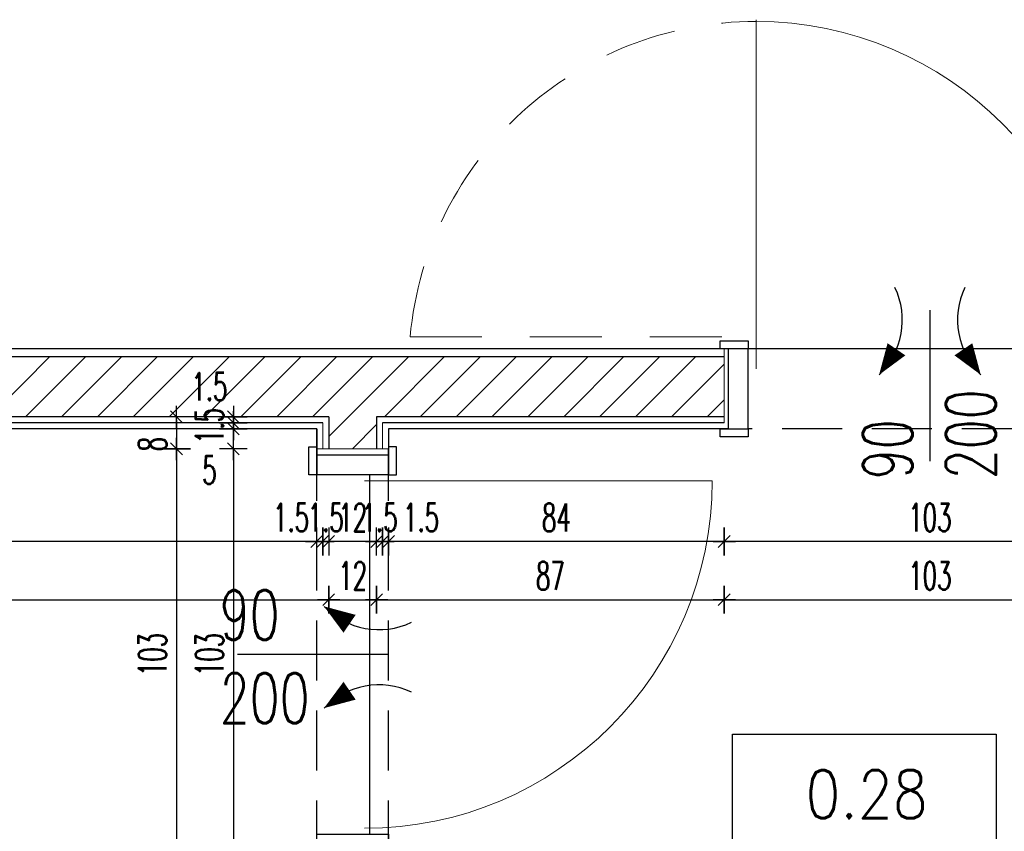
# Model space of a CAD drawing. Header units: centimetres. Extents: x -15121 to 30567, y -60641 to 0.
# Tile 37 of 256: x 2481 to 2728, y -25262 to -25059. Entities that reach past the tile are written whole.
import ezdxf
from ezdxf.enums import TextEntityAlignment as Align

# ---------------------------------------------------------------- set-up
doc = ezdxf.new("R2010")
doc.units = ezdxf.units.CM
doc.header["$LTSCALE"] = 60
doc.linetypes.add('( Dashed )', pattern=[0.75, 0.5, -0.25])
doc.linetypes.add('DP', pattern=[0.5, 0.3, -0.2])
for name, color, linetype in [('A-----SZ', 8, 'Continuous'), ('AIKA podłoga wc pod meble', 8, 'Continuous'), ('AIKA TYNK', 5, 'Continuous'), ('AIKA widokowe', 7, 'Continuous'), ('AIKA wymiarowanie wc rzut', 7, 'Continuous'), ('AIKA ŚCIANA', 8, 'Continuous'), ('F-BIL', 1, 'Continuous'), ('F-BIL-OP', 3, 'Continuous'), ('F-BIL-TA', 1, 'Continuous')]:
    doc.layers.add(name, color=color, linetype=linetype)
doc.layers.add('opisy', color=1, linetype='Continuous', lineweight=15)
doc.styles.add('RomanS', font='romans.shx')
doc.styles.add('SIMPLEX', font='simplex', dxfattribs={"width": 0.85})
doc.styles.add('wymiar', font='txt.shx', dxfattribs={"width": 0.6})
doc.dimstyles.new('Dwudziestka', dxfattribs={"dimtxt": 7, "dimasz": 0.7, "dimexe": 5, "dimexo": 0, "dimgap": 2.5, "dimtad": 1, "dimtoh": 1, "dimdec": 3, "dimrnd": 0.5, "dimdsep": 46, "dimtxsty": 'wymiar', "dimblk": 'znacznik', "dimcen": 0, "dimdle": 5, "dimse1": 1, "dimse2": 1, "dimclrd": 256, "dimclre": 256, "dimclrt": 256, "dimadec": 0, "dimazin": 0, "dimtfac": 0.4, "dimtdec": 3, "dimtix": 1, "dimtofl": 0, "dimtmove": 2, "dimatfit": 3, "dimldrblk": 'znacznik', "dimfxl": 1, "dimtolj": 1, "dimarcsym": 0})

# ---------------------------------------------------------------- blocks, each defined once
blk = doc.blocks.new('DYBY-BL5')
at = {"layer": 'F-BIL-TA', "color": 1}
blk.add_line((0, 45), (110, 45), dxfattribs=at)
blk.add_lwpolyline([(0, 0), (0, 90), (110, 90), (110, 0)], close=True, dxfattribs=at)
at = {"layer": 'F-BIL-OP', "style": 'SIMPLEX', "width": 0.85}
blk.add_attdef('NR', text='', height=20, dxfattribs=at).set_placement((56, 55), align=Align.CENTER)
at = {"layer": 'F-BIL-OP', "color": 2, "style": 'SIMPLEX', "width": 0.85, "flags": 1}
for tag, p in [('NAZWA', (119, 55)), ('POSADZKA', (119, 12)), ('GRUPA', (119, -27)), ('RODZAJ', (119, -72))]:
    blk.add_attdef(tag, p, '', height=19, dxfattribs=at)
at = {"layer": 'F-BIL-OP', "color": 2, "style": 'SIMPLEX', "width": 0.85}
blk.add_attdef('POW.', text='', height=20, dxfattribs=at).set_placement((56, 12), align=Align.CENTER)
at = {"layer": 'F-BIL-OP', "color": 2, "style": 'SIMPLEX', "width": 0.85, "flags": 1}
blk.add_attdef('POWH.', text='', height=20, dxfattribs=at).set_placement((56, -27), align=Align.CENTER)
blk = doc.blocks.new('znacznik')
at = {"color": 0}
for points in [[(0, -5), (0, 5)], [(-4, 0), (4, 0)]]:
    blk.add_lwpolyline(points, dxfattribs=at)
at = {"color": 1}
blk.add_lwpolyline([(-2.12, -2.12), (2.12, 2.12)], dxfattribs=at)
blk = doc.blocks.new('*D5781')
at = {"layer": 'AIKA wymiarowanie wc rzut', "lineweight": -2, "transparency": 16777216}
for p, q in [((2534.77, -25158), (2534.77, -25157.3)), ((2534.77, -25160.9), (2534.77, -25161.6))]:
    blk.add_line(p, q, dxfattribs=at)
at = {"layer": 'Defpoints', "color": 0, "transparency": 16777216}
for p in [(2545.63, -25158.7), (2534.77, -25160.2), (2545.63, -25160.2)]:
    blk.add_point(p, dxfattribs=at)
at = {"layer": 'AIKA wymiarowanie wc rzut', "lineweight": -2, "transparency": 16777216, "xscale": 0.7, "yscale": 0.7, "zscale": 0.7}
for p, rotation in [((2534.77, -25158.7), 270), ((2534.77, -25160.2), 90)]:
    blk.add_blockref('znacznik', p, dxfattribs=dict(at, rotation=rotation))
at = {"layer": 'AIKA wymiarowanie wc rzut', "transparency": 16777216, "insert": (2528.77, -25151.13), "char_height": 7, "attachment_point": 5, "style": 'wymiar'}
blk.add_mtext('\\A1;1.5', dxfattribs=at)
blk = doc.blocks.new('*D5782')
at = {"layer": 'AIKA wymiarowanie wc rzut', "lineweight": -2, "transparency": 16777216}
for p, q in [((2534.77, -25159.5), (2534.77, -25158.8)), ((2534.77, -25162.4), (2534.77, -25163.1))]:
    blk.add_line(p, q, dxfattribs=at)
at = {"layer": 'Defpoints', "color": 0, "transparency": 16777216}
for p in [(2534.77, -25161.7), (2545.63, -25160.2), (2555.64, -25161.7)]:
    blk.add_point(p, dxfattribs=at)
at = {"layer": 'AIKA wymiarowanie wc rzut', "lineweight": -2, "transparency": 16777216, "xscale": 0.7, "yscale": 0.7, "zscale": 0.7}
for p, rotation in [((2534.77, -25160.2), 270), ((2534.77, -25161.7), 90)]:
    blk.add_blockref('znacznik', p, dxfattribs=dict(at, rotation=rotation))
at = {"layer": 'AIKA wymiarowanie wc rzut', "transparency": 16777216, "insert": (2528.77, -25160.95), "char_height": 7, "attachment_point": 5, "rotation": 90, "style": 'wymiar'}
blk.add_mtext('\\A1;1.5', dxfattribs=at)
blk = doc.blocks.new('*D5783')
at = {"layer": 'AIKA wymiarowanie wc rzut', "lineweight": -2, "transparency": 16777216}
for p, q in [((2534.77, -25161), (2534.77, -25160.3)), ((2534.77, -25167.4), (2534.77, -25168.1))]:
    blk.add_line(p, q, dxfattribs=at)
at = {"layer": 'Defpoints', "color": 0, "transparency": 16777216}
for p in [(2555.64, -25161.7), (2534.77, -25166.7), (2558.64, -25166.7)]:
    blk.add_point(p, dxfattribs=at)
at = {"layer": 'AIKA wymiarowanie wc rzut', "lineweight": -2, "transparency": 16777216, "xscale": 0.7, "yscale": 0.7, "zscale": 0.7}
for p, rotation in [((2534.77, -25161.7), 270), ((2534.77, -25166.7), 90)]:
    blk.add_blockref('znacznik', p, dxfattribs=dict(at, rotation=rotation))
at = {"layer": 'AIKA wymiarowanie wc rzut', "transparency": 16777216, "insert": (2528.77, -25172.07), "char_height": 7, "attachment_point": 5, "style": 'wymiar'}
blk.add_mtext('\\A1;5', dxfattribs=at)
blk = doc.blocks.new('*D5784')
at = {"layer": 'AIKA wymiarowanie wc rzut', "lineweight": -2, "transparency": 16777216}
blk.add_line((2534.77, -25167.4), (2534.77, -25269), dxfattribs=at)
at = {"layer": 'Defpoints', "color": 0, "transparency": 16777216}
for p in [(2558.64, -25166.7), (2534.77, -25269.7), (2557.14, -25269.7)]:
    blk.add_point(p, dxfattribs=at)
at = {"layer": 'AIKA wymiarowanie wc rzut', "lineweight": -2, "transparency": 16777216, "xscale": 0.7, "yscale": 0.7, "zscale": 0.7}
for p, rotation in [((2534.77, -25166.7), 90), ((2534.77, -25269.7), 270)]:
    blk.add_blockref('znacznik', p, dxfattribs=dict(at, rotation=rotation))
at = {"layer": 'AIKA wymiarowanie wc rzut', "transparency": 16777216, "insert": (2528.77, -25218.2), "char_height": 7, "attachment_point": 5, "rotation": 90, "style": 'wymiar'}
blk.add_mtext('\\A1;103', dxfattribs=at)
blk = doc.blocks.new('*D5798')
at = {"layer": 'AIKA wymiarowanie wc rzut', "lineweight": -2, "transparency": 16777216}
blk.add_line((2759.94, -25189.9), (2658.34, -25189.9), dxfattribs=at)
at = {"layer": 'Defpoints', "color": 0, "transparency": 16777216}
for p in [(2657.64, -25158.7), (2760.64, -25160.2), (2657.64, -25189.9)]:
    blk.add_point(p, dxfattribs=at)
at = {"layer": 'AIKA wymiarowanie wc rzut', "lineweight": -2, "transparency": 16777216, "xscale": 0.7, "yscale": 0.7, "zscale": 0.7, "rotation": 180}
blk.add_blockref('znacznik', (2657.64, -25189.9), dxfattribs=at)
at = {"layer": 'AIKA wymiarowanie wc rzut', "lineweight": -2, "transparency": 16777216, "xscale": 0.7, "yscale": 0.7, "zscale": 0.7}
blk.add_blockref('znacznik', (2760.64, -25189.9), dxfattribs=at)
at = {"layer": 'AIKA wymiarowanie wc rzut', "transparency": 16777216, "insert": (2709.14, -25183.9), "char_height": 7, "attachment_point": 5, "style": 'wymiar'}
blk.add_mtext('\\A1;103', dxfattribs=at)
blk = doc.blocks.new('*D5799')
at = {"layer": 'AIKA wymiarowanie wc rzut', "lineweight": -2, "transparency": 16777216}
blk.add_line((2656.94, -25189.9), (2574.34, -25189.9), dxfattribs=at)
at = {"layer": 'Defpoints', "color": 0, "transparency": 16777216}
for p in [(2657.64, -25158.7), (2573.64, -25161.7), (2573.64, -25189.9)]:
    blk.add_point(p, dxfattribs=at)
at = {"layer": 'AIKA wymiarowanie wc rzut', "lineweight": -2, "transparency": 16777216, "xscale": 0.7, "yscale": 0.7, "zscale": 0.7, "rotation": 180}
blk.add_blockref('znacznik', (2573.64, -25189.9), dxfattribs=at)
at = {"layer": 'AIKA wymiarowanie wc rzut', "lineweight": -2, "transparency": 16777216, "xscale": 0.7, "yscale": 0.7, "zscale": 0.7}
blk.add_blockref('znacznik', (2657.64, -25189.9), dxfattribs=at)
at = {"layer": 'AIKA wymiarowanie wc rzut', "transparency": 16777216, "insert": (2615.64, -25183.9), "char_height": 7, "attachment_point": 5, "style": 'wymiar'}
blk.add_mtext('\\A1;84', dxfattribs=at)
blk = doc.blocks.new('*D5800')
at = {"layer": 'AIKA wymiarowanie wc rzut', "lineweight": -2, "transparency": 16777216}
for p, q in [((2571.44, -25189.9), (2570.74, -25189.9)), ((2574.34, -25189.9), (2575.04, -25189.9))]:
    blk.add_line(p, q, dxfattribs=at)
at = {"layer": 'Defpoints', "color": 0, "transparency": 16777216}
for p in [(2572.14, -25160.2), (2573.64, -25161.7), (2572.14, -25189.9)]:
    blk.add_point(p, dxfattribs=at)
at = {"layer": 'AIKA wymiarowanie wc rzut', "lineweight": -2, "transparency": 16777216, "xscale": 0.7, "yscale": 0.7, "zscale": 0.7}
blk.add_blockref('znacznik', (2572.14, -25189.9), dxfattribs=at)
at = {"layer": 'AIKA wymiarowanie wc rzut', "lineweight": -2, "transparency": 16777216, "xscale": 0.7, "yscale": 0.7, "zscale": 0.7, "rotation": 180}
blk.add_blockref('znacznik', (2573.64, -25189.9), dxfattribs=at)
at = {"layer": 'AIKA wymiarowanie wc rzut', "transparency": 16777216, "insert": (2581.75, -25183.9), "char_height": 7, "attachment_point": 5, "style": 'wymiar'}
blk.add_mtext('\\A1;1.5', dxfattribs=at)
blk = doc.blocks.new('*D5801')
at = {"layer": 'AIKA wymiarowanie wc rzut', "lineweight": -2, "transparency": 16777216}
for p, q in [((2569.94, -25189.9), (2569.24, -25189.9)), ((2572.84, -25189.9), (2573.54, -25189.9))]:
    blk.add_line(p, q, dxfattribs=at)
at = {"layer": 'Defpoints', "color": 0, "transparency": 16777216}
for p in [(2570.64, -25158.7), (2572.14, -25160.2), (2570.64, -25189.9)]:
    blk.add_point(p, dxfattribs=at)
at = {"layer": 'AIKA wymiarowanie wc rzut', "lineweight": -2, "transparency": 16777216, "xscale": 0.7, "yscale": 0.7, "zscale": 0.7}
blk.add_blockref('znacznik', (2570.64, -25189.9), dxfattribs=at)
at = {"layer": 'AIKA wymiarowanie wc rzut', "lineweight": -2, "transparency": 16777216, "xscale": 0.7, "yscale": 0.7, "zscale": 0.7, "rotation": 180}
blk.add_blockref('znacznik', (2572.14, -25189.9), dxfattribs=at)
at = {"layer": 'AIKA wymiarowanie wc rzut', "transparency": 16777216, "insert": (2571.39, -25183.9), "char_height": 7, "attachment_point": 5, "style": 'wymiar'}
blk.add_mtext('\\A1;1.5', dxfattribs=at)
blk = doc.blocks.new('*D5802')
at = {"layer": 'AIKA wymiarowanie wc rzut', "lineweight": -2, "transparency": 16777216}
blk.add_line((2569.94, -25189.9), (2559.34, -25189.9), dxfattribs=at)
at = {"layer": 'Defpoints', "color": 0, "transparency": 16777216}
for p in [(2558.64, -25158.7), (2570.64, -25158.7), (2558.64, -25189.9)]:
    blk.add_point(p, dxfattribs=at)
at = {"layer": 'AIKA wymiarowanie wc rzut', "lineweight": -2, "transparency": 16777216, "xscale": 0.7, "yscale": 0.7, "zscale": 0.7, "rotation": 180}
blk.add_blockref('znacznik', (2558.64, -25189.9), dxfattribs=at)
at = {"layer": 'AIKA wymiarowanie wc rzut', "lineweight": -2, "transparency": 16777216, "xscale": 0.7, "yscale": 0.7, "zscale": 0.7}
blk.add_blockref('znacznik', (2570.64, -25189.9), dxfattribs=at)
at = {"layer": 'AIKA wymiarowanie wc rzut', "transparency": 16777216, "insert": (2564.64, -25183.9), "char_height": 7, "attachment_point": 5, "style": 'wymiar'}
blk.add_mtext('\\A1;12', dxfattribs=at)
blk = doc.blocks.new('*D5803')
at = {"layer": 'AIKA wymiarowanie wc rzut', "lineweight": -2, "transparency": 16777216}
for p, q in [((2556.44, -25189.9), (2555.74, -25189.9)), ((2559.34, -25189.9), (2560.04, -25189.9))]:
    blk.add_line(p, q, dxfattribs=at)
at = {"layer": 'Defpoints', "color": 0, "transparency": 16777216}
for p in [(2558.64, -25158.7), (2557.14, -25160.2), (2557.14, -25189.9)]:
    blk.add_point(p, dxfattribs=at)
at = {"layer": 'AIKA wymiarowanie wc rzut', "lineweight": -2, "transparency": 16777216, "xscale": 0.7, "yscale": 0.7, "zscale": 0.7}
blk.add_blockref('znacznik', (2557.14, -25189.9), dxfattribs=at)
at = {"layer": 'AIKA wymiarowanie wc rzut', "lineweight": -2, "transparency": 16777216, "xscale": 0.7, "yscale": 0.7, "zscale": 0.7, "rotation": 180}
blk.add_blockref('znacznik', (2558.64, -25189.9), dxfattribs=at)
at = {"layer": 'AIKA wymiarowanie wc rzut', "transparency": 16777216, "insert": (2557.89, -25183.9), "char_height": 7, "attachment_point": 5, "style": 'wymiar'}
blk.add_mtext('\\A1;1.5', dxfattribs=at)
blk = doc.blocks.new('*D5804')
at = {"layer": 'AIKA wymiarowanie wc rzut', "lineweight": -2, "transparency": 16777216}
for p, q in [((2554.94, -25189.9), (2554.24, -25189.9)), ((2557.84, -25189.9), (2558.54, -25189.9))]:
    blk.add_line(p, q, dxfattribs=at)
at = {"layer": 'Defpoints', "color": 0, "transparency": 16777216}
for p in [(2555.64, -25161.7), (2557.14, -25160.2), (2555.64, -25189.9)]:
    blk.add_point(p, dxfattribs=at)
at = {"layer": 'AIKA wymiarowanie wc rzut', "lineweight": -2, "transparency": 16777216, "xscale": 0.7, "yscale": 0.7, "zscale": 0.7}
blk.add_blockref('znacznik', (2555.64, -25189.9), dxfattribs=at)
at = {"layer": 'AIKA wymiarowanie wc rzut', "lineweight": -2, "transparency": 16777216, "xscale": 0.7, "yscale": 0.7, "zscale": 0.7, "rotation": 180}
blk.add_blockref('znacznik', (2557.14, -25189.9), dxfattribs=at)
at = {"layer": 'AIKA wymiarowanie wc rzut', "transparency": 16777216, "insert": (2549.21, -25183.9), "char_height": 7, "attachment_point": 5, "style": 'wymiar'}
blk.add_mtext('\\A1;1.5', dxfattribs=at)
blk = doc.blocks.new('*D5808')
at = {"layer": 'AIKA wymiarowanie wc rzut', "lineweight": -2, "transparency": 16777216}
blk.add_line((2554.94, -25189.9), (2364.84, -25189.9), dxfattribs=at)
at = {"layer": 'Defpoints', "color": 0, "transparency": 16777216}
for p in [(2364.14, -25161.73), (2555.64, -25166.7), (2364.14, -25189.9)]:
    blk.add_point(p, dxfattribs=at)
at = {"layer": 'AIKA wymiarowanie wc rzut', "lineweight": -2, "transparency": 16777216, "xscale": 0.7, "yscale": 0.7, "zscale": 0.7, "rotation": 180}
blk.add_blockref('znacznik', (2364.14, -25189.9), dxfattribs=at)
at = {"layer": 'AIKA wymiarowanie wc rzut', "lineweight": -2, "transparency": 16777216, "xscale": 0.7, "yscale": 0.7, "zscale": 0.7}
blk.add_blockref('znacznik', (2555.64, -25189.9), dxfattribs=at)
at = {"layer": 'AIKA wymiarowanie wc rzut', "transparency": 16777216, "insert": (2459.89, -25183.9), "char_height": 7, "attachment_point": 5, "style": 'wymiar'}
blk.add_mtext('\\A1;191.5', dxfattribs=at)
blk = doc.blocks.new('*D5854')
at = {"layer": 'AIKA wymiarowanie wc rzut', "lineweight": -2, "transparency": 16777216}
blk.add_line((2247.34, -25204.46), (2557.94, -25204.46), dxfattribs=at)
at = {"layer": 'Defpoints', "color": 0, "transparency": 16777216}
for p in [(2558.64, -25158.7), (2246.64, -25160.2), (2558.64, -25204.46)]:
    blk.add_point(p, dxfattribs=at)
at = {"layer": 'AIKA wymiarowanie wc rzut', "lineweight": -2, "transparency": 16777216, "xscale": 0.7, "yscale": 0.7, "zscale": 0.7, "rotation": 180}
blk.add_blockref('znacznik', (2246.64, -25204.46), dxfattribs=at)
at = {"layer": 'AIKA wymiarowanie wc rzut', "lineweight": -2, "transparency": 16777216, "xscale": 0.7, "yscale": 0.7, "zscale": 0.7}
blk.add_blockref('znacznik', (2558.64, -25204.46), dxfattribs=at)
at = {"layer": 'AIKA wymiarowanie wc rzut', "transparency": 16777216, "insert": (2402.64, -25198.46), "char_height": 7, "attachment_point": 5, "style": 'wymiar'}
blk.add_mtext('\\A1;312', dxfattribs=at)
blk = doc.blocks.new('*D5855')
at = {"layer": 'AIKA wymiarowanie wc rzut', "lineweight": -2, "transparency": 16777216}
blk.add_line((2559.34, -25204.46), (2569.94, -25204.46), dxfattribs=at)
at = {"layer": 'Defpoints', "color": 0, "transparency": 16777216}
for p in [(2558.64, -25158.7), (2570.64, -25158.7), (2570.64, -25204.46)]:
    blk.add_point(p, dxfattribs=at)
at = {"layer": 'AIKA wymiarowanie wc rzut', "lineweight": -2, "transparency": 16777216, "xscale": 0.7, "yscale": 0.7, "zscale": 0.7, "rotation": 180}
blk.add_blockref('znacznik', (2558.64, -25204.46), dxfattribs=at)
at = {"layer": 'AIKA wymiarowanie wc rzut', "lineweight": -2, "transparency": 16777216, "xscale": 0.7, "yscale": 0.7, "zscale": 0.7}
blk.add_blockref('znacznik', (2570.64, -25204.46), dxfattribs=at)
at = {"layer": 'AIKA wymiarowanie wc rzut', "transparency": 16777216, "insert": (2564.64, -25198.46), "char_height": 7, "attachment_point": 5, "style": 'wymiar'}
blk.add_mtext('\\A1;12', dxfattribs=at)
blk = doc.blocks.new('*D5856')
at = {"layer": 'AIKA wymiarowanie wc rzut', "lineweight": -2, "transparency": 16777216}
blk.add_line((2571.34, -25204.46), (2656.94, -25204.46), dxfattribs=at)
at = {"layer": 'Defpoints', "color": 0, "transparency": 16777216}
for p in [(2570.64, -25158.7), (2657.64, -25160.2), (2657.64, -25204.46)]:
    blk.add_point(p, dxfattribs=at)
at = {"layer": 'AIKA wymiarowanie wc rzut', "lineweight": -2, "transparency": 16777216, "xscale": 0.7, "yscale": 0.7, "zscale": 0.7, "rotation": 180}
blk.add_blockref('znacznik', (2570.64, -25204.46), dxfattribs=at)
at = {"layer": 'AIKA wymiarowanie wc rzut', "lineweight": -2, "transparency": 16777216, "xscale": 0.7, "yscale": 0.7, "zscale": 0.7}
blk.add_blockref('znacznik', (2657.64, -25204.46), dxfattribs=at)
at = {"layer": 'AIKA wymiarowanie wc rzut', "transparency": 16777216, "insert": (2614.14, -25198.46), "char_height": 7, "attachment_point": 5, "style": 'wymiar'}
blk.add_mtext('\\A1;87', dxfattribs=at)
blk = doc.blocks.new('*D5857')
at = {"layer": 'AIKA wymiarowanie wc rzut', "lineweight": -2, "transparency": 16777216}
blk.add_line((2658.34, -25204.46), (2759.94, -25204.46), dxfattribs=at)
at = {"layer": 'Defpoints', "color": 0, "transparency": 16777216}
for p in [(2657.64, -25160.2), (2760.64, -25160.2), (2760.64, -25204.46)]:
    blk.add_point(p, dxfattribs=at)
at = {"layer": 'AIKA wymiarowanie wc rzut', "lineweight": -2, "transparency": 16777216, "xscale": 0.7, "yscale": 0.7, "zscale": 0.7, "rotation": 180}
blk.add_blockref('znacznik', (2657.64, -25204.46), dxfattribs=at)
at = {"layer": 'AIKA wymiarowanie wc rzut', "lineweight": -2, "transparency": 16777216, "xscale": 0.7, "yscale": 0.7, "zscale": 0.7}
blk.add_blockref('znacznik', (2760.64, -25204.46), dxfattribs=at)
at = {"layer": 'AIKA wymiarowanie wc rzut', "transparency": 16777216, "insert": (2709.14, -25198.46), "char_height": 7, "attachment_point": 5, "style": 'wymiar'}
blk.add_mtext('\\A1;103', dxfattribs=at)
blk = doc.blocks.new('*D5914')
at = {"layer": 'AIKA wymiarowanie wc rzut', "lineweight": -2, "transparency": 16777216}
blk.add_line((2520.54, -25159.4), (2520.54, -25166), dxfattribs=at)
at = {"layer": 'Defpoints', "color": 0, "transparency": 16777216}
for p in [(2558.64, -25158.7), (2520.54, -25166.7), (2558.64, -25166.7)]:
    blk.add_point(p, dxfattribs=at)
at = {"layer": 'AIKA wymiarowanie wc rzut', "lineweight": -2, "transparency": 16777216, "xscale": 0.7, "yscale": 0.7, "zscale": 0.7}
for p, rotation in [((2520.54, -25158.7), 90), ((2520.54, -25166.7), 270)]:
    blk.add_blockref('znacznik', p, dxfattribs=dict(at, rotation=rotation))
at = {"layer": 'AIKA wymiarowanie wc rzut', "transparency": 16777216, "insert": (2514.54, -25165.55), "char_height": 7, "attachment_point": 5, "rotation": 90, "style": 'wymiar'}
blk.add_mtext('\\A1;8', dxfattribs=at)
blk = doc.blocks.new('*D5915')
at = {"layer": 'AIKA wymiarowanie wc rzut', "lineweight": -2, "transparency": 16777216}
blk.add_line((2520.54, -25167.4), (2520.54, -25269), dxfattribs=at)
at = {"layer": 'Defpoints', "color": 0, "transparency": 16777216}
for p in [(2558.64, -25166.7), (2520.54, -25269.7), (2557.14, -25269.7)]:
    blk.add_point(p, dxfattribs=at)
at = {"layer": 'AIKA wymiarowanie wc rzut', "lineweight": -2, "transparency": 16777216, "xscale": 0.7, "yscale": 0.7, "zscale": 0.7}
for p, rotation in [((2520.54, -25166.7), 90), ((2520.54, -25269.7), 270)]:
    blk.add_blockref('znacznik', p, dxfattribs=dict(at, rotation=rotation))
at = {"layer": 'AIKA wymiarowanie wc rzut', "transparency": 16777216, "insert": (2514.54, -25218.2), "char_height": 7, "attachment_point": 5, "rotation": 90, "style": 'wymiar'}
blk.add_mtext('\\A1;103', dxfattribs=at)

msp = doc.modelspace()

# ---------------------------------------------------------------- linework, layer by layer
at = {"layer": 'A-----SZ'}
for p, q in [((2657.6412, -25143.6963), (1739.1412, -25143.6963)), ((2473.7878, -25158.6963), (2488.7878, -25143.6963)), ((2482.7681, -25158.6963), (2497.7681, -25143.6963)), ((2491.7483, -25158.6963), (2506.7483, -25143.6963)), ((2500.7286, -25158.6963), (2515.7286, -25143.6963)), ((2509.7088, -25158.6963), (2524.7088, -25143.6963)), ((2518.6891, -25158.6963), (2533.6891, -25143.6963)), ((2527.6693, -25158.6963), (2542.6693, -25143.6963)), ((2536.6496, -25158.6963), (2551.6496, -25143.6963)), ((2545.6298, -25158.6963), (2560.6298, -25143.6963)), ((2554.6101, -25158.6963), (2569.6101, -25143.6963)), ((2558.6412, -25163.6455), (2578.5904, -25143.6963)), ((2572.5706, -25158.6963), (2587.5706, -25143.6963)), ((2581.5509, -25158.6963), (2596.5509, -25143.6963)), ((2590.5311, -25158.6963), (2605.5311, -25143.6963)), ((2599.5114, -25158.6963), (2614.5114, -25143.6963)), ((2608.4916, -25158.6963), (2623.4916, -25143.6963)), ((2617.4719, -25158.6963), (2632.4719, -25143.6963)), ((2626.4521, -25158.6963), (2641.4521, -25143.6963)), ((2635.4324, -25158.6963), (2650.4324, -25143.6963)), ((2644.4127, -25158.6963), (2657.6412, -25145.4678)), ((2653.3929, -25158.6963), (2657.6412, -25154.448)), ((2564.5706, -25166.6963), (2570.6412, -25160.6257))]:
    msp.add_line(p, q, dxfattribs=at)
at = {"layer": 'AIKA podłoga wc pod meble'}
msp.add_line((2568.9413, -25263.1963), (2568.9413, -25173.1963), dxfattribs=at)
msp.add_lwpolyline([(2658.6412, -25141.6963), (2658.6412, -25161.6963), (2573.6412, -25161.6963), (2573.6412, -25173.1963), (2555.6412, -25173.1963), (2555.6412, -25161.6963), (2248.1413, -25161.6963), (2248.1413, -25585.6963), (2693.1412, -25585.6963), (2693.1412, -25430.6963), (2537.1412, -25430.6963), (2537.1412, -25364.5889), (2555.6412, -25364.5889), (2555.6412, -25263.1963), (2573.6412, -25263.1963), (2573.6412, -25400.6963), (2855.6412, -25400.6963), (2855.6412, -25161.6963), (2759.6412, -25161.6963), (2759.6412, -25141.6963)], close=True, dxfattribs=at)
at = {"layer": 'AIKA TYNK'}
for p, q in [((2657.6412, -25141.6963), (1739.1412, -25141.6963)), ((2557.1412, -25160.1963), (2246.6413, -25160.1963)), ((2657.6412, -25160.1963), (2572.1412, -25160.1963))]:
    msp.add_line(p, q, dxfattribs=at)
at = {"layer": 'AIKA widokowe', "extrusion": (0, 0, -1)}
for p, q in [((2709.1412, -25132.0003), (2709.1412, -25169.7957)), ((2573.6412, -25218.1963), (2535.8458, -25218.1963))]:
    msp.add_line(p, q, dxfattribs=at)
at = {"layer": 'AIKA widokowe', "linetype": '( Dashed )', "ltscale": 0.5}
for p, q in [((2754.6412, -25141.6963), (2663.6412, -25141.6963)), ((2754.6412, -25161.6963), (2663.6412, -25161.6963)), ((2555.6412, -25269.6963), (2555.6412, -25166.6963)), ((2573.6412, -25269.6963), (2573.6412, -25166.6963))]:
    msp.add_line(p, q, dxfattribs=at)
at = {"layer": 'AIKA widokowe'}
for p, q in [((2555.6412, -25161.6963), (2248.1413, -25161.6963)), ((2555.6412, -25161.6963), (2555.6412, -25166.6963)), ((2657.6412, -25161.6963), (2573.6412, -25161.6963)), ((2573.6412, -25161.6963), (2573.6412, -25166.6963))]:
    msp.add_line(p, q, dxfattribs=at)
for points in [[(2656.6412, -25139.6979), (2663.6412, -25139.6979), (2663.6412, -25141.6963), (2656.6412, -25141.6963)], [(2663.6412, -25141.6963), (2658.6412, -25141.6963), (2658.6412, -25161.6963), (2663.6412, -25161.6963)], [(2656.6412, -25161.6963), (2663.6412, -25161.6963), (2663.6412, -25163.6948), (2656.6412, -25163.6948)], [(2555.6412, -25166.1963), (2555.6412, -25173.1963), (2553.6428, -25173.1963), (2553.6428, -25166.1963)], [(2573.6412, -25166.1963), (2573.6412, -25173.1963), (2575.6397, -25173.1963), (2575.6397, -25166.1963)], [(2555.6412, -25173.1963), (2555.6412, -25168.1963), (2573.6412, -25168.1963), (2573.6412, -25173.1963)]]:
    msp.add_lwpolyline(points, close=True, dxfattribs=at)
for points in [[(2696.418, -25148.1599, 0, 5.4, 0), (2700.7629, -25141.7767, 5.4, 5.4, 0)], [(2721.8645, -25148.1599, 0, 5.4, 0), (2717.5196, -25141.7767, 5.4, 5.4, 0)], [(2557.4816, -25206.1472, 0, 5.4, 0), (2563.8648, -25210.4921, 5.4, 5.4, 0)], [(2557.4816, -25231.5937, 0, 5.4, 0), (2563.8648, -25227.2488, 5.4, 5.4, 0)]]:
    msp.add_lwpolyline(points, format="xyseb", dxfattribs=at)
for centre, start, end in [((2683.1339, -25134.4474), 314.090838, 25.316168), ((2735.1486, -25134.4474), 154.683832, 225.909162), ((2571.1941, -25192.8631), 224.090838, 295.316168), ((2571.1941, -25244.8778), 64.683832, 135.909162)]:
    msp.add_arc(centre, 19.0919, start, end, dxfattribs=at)
at = {"layer": 'AIKA ŚCIANA'}
for p, q in [((2558.6412, -25158.6963), (1739.1412, -25158.6963)), ((2558.6412, -25158.6963), (2558.6412, -25166.6963)), ((2657.6412, -25158.6963), (2570.6412, -25158.6963)), ((2570.6412, -25158.6963), (2570.6412, -25166.6963))]:
    msp.add_line(p, q, dxfattribs=at)
at = {"layer": 'opisy', "color": 0, "extrusion": (0, 0, -1)}
for p, q in [((2665.6412, -25146.6963), (2665.6412, -25059.2613)), ((2567.6412, -25174.6963), (2654.6412, -25174.6963))]:
    msp.add_line(p, q, dxfattribs=at)
at = {"layer": 'opisy', "color": 1, "linetype": 'DP'}
msp.add_line((2579.0098, -25138.6963), (2665.6412, -25138.6963), dxfattribs=at)
at = {"layer": 'opisy', "color": 5}
for p, q in [((2657.6412, -25141.6963), (2657.6412, -25160.1963)), ((2557.1412, -25160.1963), (2557.1412, -25166.6963)), ((2572.1412, -25160.1963), (2572.1412, -25166.6963)), ((2555.6412, -25166.6963), (2573.6412, -25166.6963))]:
    msp.add_line(p, q, dxfattribs=at)
at = {"layer": 'opisy', "color": 4}
msp.add_line((2570.6412, -25166.6963), (2558.6412, -25166.6963), dxfattribs=at)
at = {"layer": 'opisy'}
msp.add_line((2574.6412, -25166.6963), (2574.6412, -25166.6963), dxfattribs=at)
at = {"layer": 'opisy', "color": 1, "linetype": 'DP', "extrusion": (0, 0, -1)}
msp.add_arc((-2665.6412, -25146.6963), 87, 5.276031, 90, dxfattribs=at)
at = {"layer": 'opisy', "color": 1, "extrusion": (0, 0, -1)}
for centre, start, end in [((-2665.6412, -25146.6963), 90, 180), ((-2567.6412, -25174.6963), 180, 270)]:
    msp.add_arc(centre, 87, start, end, dxfattribs=at)

# ---------------------------------------------------------------- block references
at = {"layer": 'F-BIL', "xscale": 0.6, "yscale": 0.6, "zscale": 0.6}
msp.add_blockref('DYBY-BL5', (2659.6904, -25292.1687), dxfattribs=at).add_auto_attribs({'NR': '0.28', 'POW.': '7.06'})

# ---------------------------------------------------------------- texts
at = {"layer": 'AIKA widokowe', "style": 'RomanS', "width": 0.7}
for s, p in [('200', (2725.6534, -25174.2898)), ('90', (2704.8201, -25174.2898))]:
    msp.add_text(s, height=12.5, rotation=90, dxfattribs=at).set_placement(p)
for s, p in [('90', (2531.3517, -25214.5493)), ('200', (2531.3517, -25235.3826))]:
    msp.add_text(s, height=12.5, dxfattribs=at).set_placement(p)

# ---------------------------------------------------------------- dimensions: what is measured, and where the dimension line sits
at = {"layer": 'AIKA wymiarowanie wc rzut', "color": 2}
for base, p1, p2, picture, middle in [((2534.7688, -25160.1963), (2545.6298, -25158.6963), (2545.6298, -25160.1963), '*D5781', (2528.7688, -25151.1287)), ((2520.5372, -25166.6963), (2558.6412, -25158.6963), (2558.6412, -25166.6963), '*D5914', (2514.5372, -25165.5477)), ((2534.7688, -25166.6963), (2555.6412, -25161.6963), (2558.6412, -25166.6963), '*D5783', (2528.7688, -25172.0662))]:
    dim = msp.add_linear_dim(base=base, p1=p1, p2=p2, angle=90, dimstyle='Dwudziestka', dxfattribs=at)
    dim.commit()
    dim.dimension.update_dxf_attribs({"geometry": picture, "text_midpoint": middle, "dimtype": 160})
for base, p1, p2, picture, middle in [((2534.7688, -25161.6963), (2545.6298, -25160.1963), (2555.6412, -25161.6963), '*D5782', (2528.7688, -25160.9463)), ((2520.5372, -25269.6963), (2558.6412, -25166.6963), (2557.1412, -25269.6963), '*D5915', (2514.5372, -25218.1963)), ((2534.7688, -25269.6963), (2558.6412, -25166.6963), (2557.1412, -25269.6963), '*D5784', (2528.7688, -25218.1963))]:
    dim = msp.add_linear_dim(base=base, p1=p1, p2=p2, angle=90, dimstyle='Dwudziestka', dxfattribs=at)
    dim.commit()
    dim.dimension.update_dxf_attribs({"geometry": picture, "text_midpoint": middle})
for base, p1, p2, picture, middle in [((2558.6412, -25204.4573), (2246.6413, -25160.1963), (2558.6412, -25158.6963), '*D5854', (2402.6413, -25198.4573)), ((2557.1412, -25189.9049), (2558.6412, -25158.6963), (2557.1412, -25160.1963), '*D5803', (2557.8912, -25183.9049)), ((2558.6412, -25189.9049), (2570.6412, -25158.6963), (2558.6412, -25158.6963), '*D5802', (2564.6412, -25183.9049)), ((2570.6412, -25204.4573), (2558.6412, -25158.6963), (2570.6412, -25158.6963), '*D5855', (2564.6412, -25198.4573)), ((2570.6412, -25189.9049), (2572.1412, -25160.1963), (2570.6412, -25158.6963), '*D5801', (2571.3912, -25183.9049)), ((2657.6412, -25204.4573), (2570.6412, -25158.6963), (2657.6412, -25160.1963), '*D5856', (2614.1412, -25198.4573)), ((2573.6412, -25189.9049), (2657.6412, -25158.6963), (2573.6412, -25161.6963), '*D5799', (2615.6412, -25183.9049)), ((2657.6412, -25189.9049), (2760.6412, -25160.1963), (2657.6412, -25158.6963), '*D5798', (2709.1412, -25183.9049)), ((2364.1413, -25189.9049), (2555.6412, -25166.6963), (2364.1413, -25161.7303), '*D5808', (2459.8913, -25183.9049)), ((2760.6412, -25204.4573), (2657.6412, -25160.1963), (2760.6412, -25160.1963), '*D5857', (2709.1412, -25198.4573))]:
    dim = msp.add_linear_dim(base=base, p1=p1, p2=p2, dimstyle='Dwudziestka', dxfattribs=at)
    dim.commit()
    dim.dimension.update_dxf_attribs({"geometry": picture, "text_midpoint": middle})
for base, p1, p2, picture, middle in [((2555.6412, -25189.9049), (2557.1412, -25160.1963), (2555.6412, -25161.6963), '*D5804', (2549.2143, -25183.9049)), ((2572.1412, -25189.9049), (2573.6412, -25161.6963), (2572.1412, -25160.1963), '*D5800', (2581.7543, -25183.9049))]:
    dim = msp.add_linear_dim(base=base, p1=p1, p2=p2, dimstyle='Dwudziestka', dxfattribs=at)
    dim.commit()
    dim.dimension.update_dxf_attribs({"geometry": picture, "text_midpoint": middle, "dimtype": 160})

doc.saveas('drawing.dxf')
